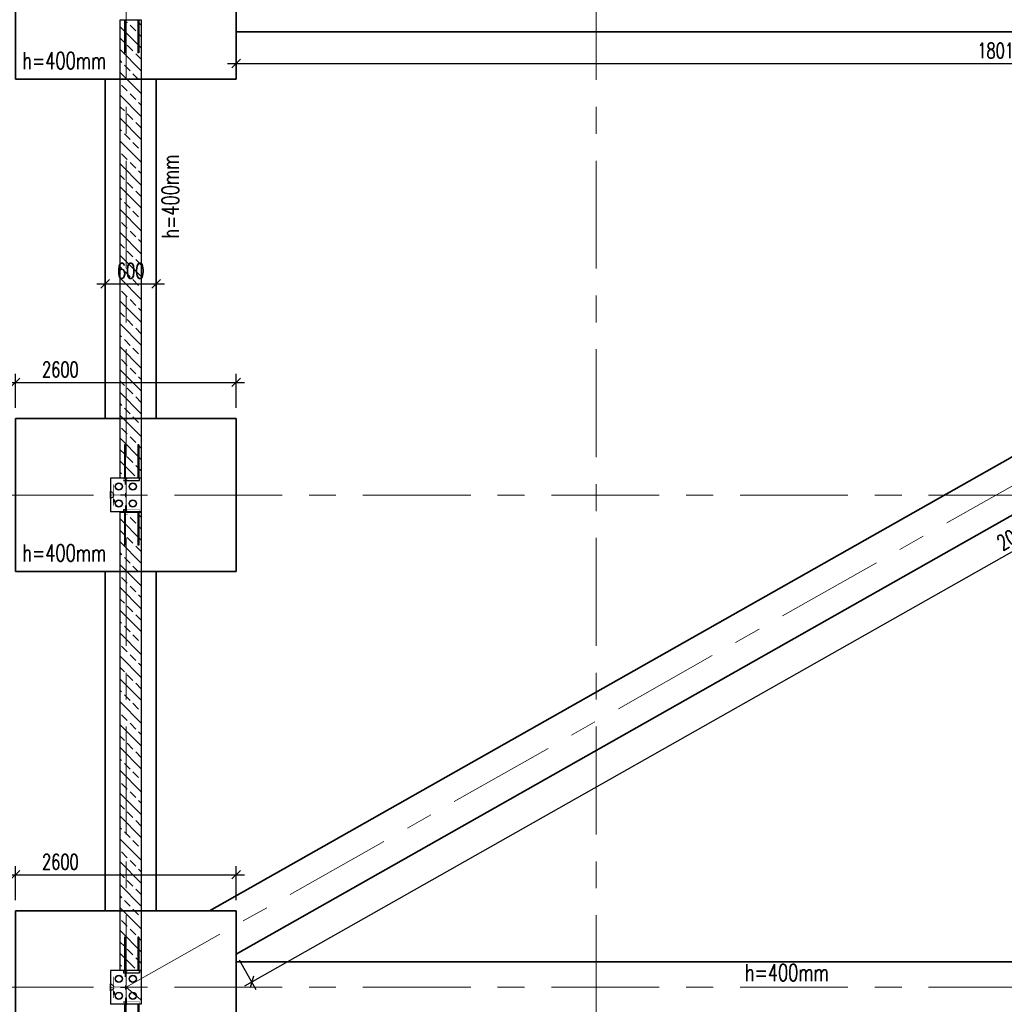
# Model space of a CAD drawing. Header units: millimetres. Extents: x 6071355 to 6728188, y -31956 to 56387.
# Tile 16 of 59: x 6083833 to 6095438, y 16283 to 27883. Entities that reach past the tile are written whole.
import ezdxf

# ---------------------------------------------------------------- set-up
doc = ezdxf.new("R2010")
doc.units = ezdxf.units.MM
doc.header["$MEASUREMENT"] = 0
doc.linetypes.add('DXK_LINE_DOT2', pattern=[3.9198, 1.9599, -1.9599])
doc.linetypes.add('Grid Line', pattern=[2222.5, 1270, -317.5, 317.5, -317.5])
doc.layers.add('A_wymiary', color=7, linetype='Continuous', lineweight=15, true_color=0x848484)
doc.layers.add('BZ_MUR_FUND', color=8, linetype='Continuous')
doc.layers.add('ELEMENTY', color=7, linetype='Continuous')
doc.layers.add('M_ŁAWY', color=3, linetype='Continuous', lineweight=35)
doc.layers.add('Standard 1350-A_01-RZUT PARTERU LUSTRO2_28_Nowe_MODO_A1_osie-1_Nr_pióra__7_Nr_pióra__7_Nr_pióra__7', color=7, linetype='Continuous', lineweight=18)
doc.styles.add('wymiar', font='romans.shx', dxfattribs={"width": 0.7})
doc.dimstyles.new('AB_100mm', dxfattribs={"dimscale": 100, "dimtxt": 1.8, "dimasz": 1, "dimexe": 1, "dimexo": 0, "dimtad": 1, "dimrnd": 1, "dimtxsty": 'wymiar', "dimblk": 'OBLIQUE', "dimcen": 2.5, "dimdle": 1, "dimclrd": 4, "dimclre": 4, "dimclrt": 3, "dimadec": 0, "dimazin": 0, "dimtfac": 1, "dimtix": 1, "dimtmove": 2, "dimatfit": 3, "dimfxl": 3, "dimfxlon": 1, "dimarcsym": 0})

# ---------------------------------------------------------------- blocks, each defined once
blk = doc.blocks.new('Part-86624973-182337 - 1482')
at = {"layer": 'ELEMENTY', "color": 2, "linetype": 'Continuous'}
for p, q in [((39770, 37355), (39770, 37720)), ((39770, 37720), (40170, 37720)), ((40170, 37355), (40170, 37720)), ((39770, 37355), (40170, 37355))]:
    blk.add_line(p, q, dxfattribs=at)
blk = doc.blocks.new('Part-86624973-182338 - 1482')
at = {"layer": 'ELEMENTY', "color": 1, "linetype": 'DXK_LINE_DOT2'}
for p, q in [((40170, 37720), (40160, 37720)), ((40160, 37720), (40160, 37710)), ((40170, 37720), (40170, 37710)), ((40170, 37710), (40160, 37710))]:
    blk.add_line(p, q, dxfattribs=at)
blk = doc.blocks.new('Part-86624973-182315 - 1482')
at = {"layer": 'ELEMENTY', "color": 1, "linetype": 'DXK_LINE_DOT2'}
for p, q in [((34370, 37720), (34360, 37720)), ((34360, 37720), (34360, 37710)), ((34370, 37720), (34370, 37710)), ((34370, 37710), (34360, 37710))]:
    blk.add_line(p, q, dxfattribs=at)
blk = doc.blocks.new('Part-86624973-182314 - 1482')
at = {"layer": 'ELEMENTY', "color": 2, "linetype": 'Continuous'}
for p, q in [((33970, 37355), (33970, 37720)), ((33970, 37720), (34370, 37720)), ((34370, 37355), (34370, 37720)), ((33970, 37355), (34370, 37355))]:
    blk.add_line(p, q, dxfattribs=at)
blk = doc.blocks.new('Part-86624973-182325 - 1482')
at = {"layer": 'ELEMENTY', "color": 1, "linetype": 'DXK_LINE_DOT2'}
for p, q in [((34340, 37565), (34340, 37375)), ((34370, 37565), (34340, 37565)), ((34341, 37376), (34341, 37564)), ((34341, 37564), (34370, 37564)), ((34370, 37564), (34370, 37565)), ((34340, 37375), (34370, 37375)), ((34370, 37376), (34341, 37376)), ((34370, 37375), (34370, 37376))]:
    blk.add_line(p, q, dxfattribs=at)
blk = doc.blocks.new('Part-86624973-182330 - 1482')
at = {"layer": 'ELEMENTY', "color": 1, "linetype": 'DXK_LINE_DOT2'}
for p, q in [((34295, 37543), (34295, 37532)), ((34295, 37543), (34355, 37543)), ((34295, 37532), (34355, 37532)), ((34355, 37543), (34355, 37532))]:
    blk.add_line(p, q, dxfattribs=at)
blk = doc.blocks.new('Part-86624973-182352 - 1482')
at = {"layer": 'ELEMENTY', "color": 2, "linetype": 'Continuous'}
for p, q in [((40155, 37528), (40155, 37547)), ((40155, 37547), (40169, 37547)), ((40169, 37528), (40155, 37528)), ((40170, 37546), (40156, 37546)), ((40156, 37546), (40156, 37529)), ((40156, 37529), (40170, 37529)), ((40170, 37551), (40169, 37551)), ((40169, 37551), (40169, 37547)), ((40169, 37524), (40169, 37528)), ((40170, 37524), (40169, 37524)), ((40170, 37551), (40170, 37546)), ((40170, 37529), (40170, 37524))]:
    blk.add_line(p, q, dxfattribs=at)
blk = doc.blocks.new('Part-86624973-182339 - 1482')
at = {"layer": 'ELEMENTY', "color": 2, "linetype": 'Continuous'}
for radius, start, end in [(43.5, 22.5, 202.5), (40, 337.5, 157.5), (43.5, 202.5, 22.5), (40, 157.5, 337.5)]:
    blk.add_arc((40070, 37455), radius, start, end, dxfattribs=at)
blk = doc.blocks.new('Part-86624973-182319 - 1482')
at = {"layer": 'ELEMENTY', "color": 2, "linetype": 'Continuous'}
for radius, start, end in [(43.5, 22.5, 202.5), (43.5, 202.5, 22.5), (40, 157.5, 337.5), (40, 337.5, 157.5)]:
    blk.add_arc((34070, 37620), radius, start, end, dxfattribs=at)
blk = doc.blocks.new('Part-86624973-182320 - 1482')
at = {"layer": 'ELEMENTY', "color": 1, "linetype": 'DXK_LINE_DOT2'}
for p, q in [((34133, 37712), (34132, 37720)), ((34208, 37720), (34132, 37720)), ((34135, 37712), (34134, 37720)), ((34140, 37712), (34139, 37720)), ((34148, 37712), (34148, 37720)), ((34159, 37712), (34158, 37720)), ((34170, 37712), (34170, 37720)), ((34182, 37712), (34182, 37720)), ((34192, 37712), (34192, 37720)), ((34200, 37712), (34201, 37720)), ((34206, 37712), (34206, 37720)), ((34207, 37712), (34208, 37720)), ((34135, 37705), (34133, 37712)), ((34140, 37697), (34135, 37705)), ((34147, 37690), (34140, 37697)), ((34147, 37690), (34154, 37686)), ((34154, 37686), (34160, 37684)), ((34160, 37684), (34163, 37683)), ((34163, 37545), (34163, 37683)), ((34177, 37683), (34181, 37684)), ((34177, 37545), (34177, 37683)), ((34181, 37684), (34187, 37686)), ((34187, 37686), (34193, 37690)), ((34193, 37690), (34201, 37697)), ((34201, 37697), (34205, 37705)), ((34205, 37705), (34207, 37712)), ((34188, 37545), (34153, 37545)), ((34153, 37545), (34153, 37539)), ((34187, 37539), (34153, 37539)), ((34188, 37539), (34187, 37539)), ((34187, 37539), (34187, 37539)), ((34188, 37545), (34188, 37539))]:
    blk.add_line(p, q, dxfattribs=at)
blk = doc.blocks.new('Part-86624973-182344 - 1482')
at = {"layer": 'ELEMENTY', "color": 1, "linetype": 'DXK_LINE_DOT2'}
for p, q in [((40010, 37720), (39930, 37720)), ((39930, 37715), (39930, 37720)), ((40010, 37715), (40010, 37720)), ((40010, 37715), (39930, 37715))]:
    blk.add_line(p, q, dxfattribs=at)
blk = doc.blocks.new('Part-86624973-182333 - 1482')
at = {"layer": 'ELEMENTY', "color": 2, "linetype": 'Continuous'}
for p, q in [((33970, 37546), (33970, 37551)), ((33970, 37551), (33971, 37551)), ((33984, 37546), (33970, 37546)), ((33970, 37524), (33970, 37529)), ((33970, 37529), (33984, 37529)), ((33971, 37524), (33970, 37524)), ((33971, 37551), (33971, 37547)), ((33971, 37547), (33985, 37547)), ((33985, 37528), (33971, 37528)), ((33971, 37524), (33971, 37528)), ((33984, 37529), (33984, 37546)), ((33985, 37547), (33985, 37528))]:
    blk.add_line(p, q, dxfattribs=at)
blk = doc.blocks.new('Part-86624973-182323 - 1482')
at = {"layer": 'ELEMENTY', "color": 1, "linetype": 'DXK_LINE_DOT2'}
for p, q in [((34295, 37685), (34045, 37685)), ((34045, 37681), (34045, 37685)), ((34295, 37681), (34045, 37681)), ((34295, 37681), (34295, 37685))]:
    blk.add_line(p, q, dxfattribs=at)
blk = doc.blocks.new('Part-86624973-182357 - 1482')
at = {"layer": 'ELEMENTY', "color": 1, "linetype": 'DXK_LINE_DOT2'}
for p, q in [((39845, 37543), (39785, 37543)), ((39785, 37532), (39785, 37543)), ((39845, 37532), (39785, 37532)), ((39845, 37532), (39845, 37543))]:
    blk.add_line(p, q, dxfattribs=at)
blk = doc.blocks.new('Part-86624973-182316 - 1482')
at = {"layer": 'ELEMENTY', "color": 2, "linetype": 'Continuous'}
for radius, start, end in [(43.5, 22.5, 202.5), (40, 337.5, 157.5), (43.5, 202.5, 22.5), (40, 157.5, 337.5)]:
    blk.add_arc((34270, 37455), radius, start, end, dxfattribs=at)
blk = doc.blocks.new('Part-86624973-182342 - 1482')
at = {"layer": 'ELEMENTY', "color": 2, "linetype": 'Continuous'}
for radius, start, end in [(43.5, 22.5, 202.5), (43.5, 202.5, 22.5), (40, 157.5, 337.5), (40, 337.5, 157.5)]:
    blk.add_arc((39870, 37620), radius, start, end, dxfattribs=at)
blk = doc.blocks.new('Part-86624973-182348 - 1482')
at = {"layer": 'ELEMENTY', "color": 1, "linetype": 'DXK_LINE_DOT2'}
for p, q in [((40140, 37565), (40140, 37375)), ((40170, 37565), (40140, 37565)), ((40141, 37376), (40141, 37564)), ((40141, 37564), (40170, 37564)), ((40170, 37564), (40170, 37565)), ((40140, 37375), (40170, 37375)), ((40170, 37376), (40141, 37376)), ((40170, 37375), (40170, 37376))]:
    blk.add_line(p, q, dxfattribs=at)
blk = doc.blocks.new('Part-86624973-182347 - 1482')
at = {"layer": 'ELEMENTY', "color": 2, "linetype": 'Continuous'}
for p, q in [((40025, 37676), (40025, 37680)), ((40025, 37680), (40055, 37680)), ((40025, 37676), (40055, 37676)), ((40055, 37676), (40055, 37680))]:
    blk.add_line(p, q, dxfattribs=at)
blk = doc.blocks.new('Part-86624973-182327 - 1482')
at = {"layer": 'ELEMENTY', "color": 1, "linetype": 'DXK_LINE_DOT2'}
for p, q in [((34000, 37565), (33970, 37565)), ((33970, 37565), (33970, 37564)), ((33970, 37564), (33999, 37564)), ((33999, 37564), (33999, 37376)), ((34000, 37375), (34000, 37565)), ((33999, 37376), (33970, 37376)), ((33970, 37376), (33970, 37375)), ((33970, 37375), (34000, 37375))]:
    blk.add_line(p, q, dxfattribs=at)
blk = doc.blocks.new('Part-86624973-182359 - 1482')
at = {"layer": 'ELEMENTY', "color": 1, "linetype": 'DXK_LINE_DOT2'}
for p, q in [((39845, 37543), (39785, 37543)), ((39785, 37532), (39785, 37543)), ((39845, 37532), (39785, 37532)), ((39845, 37532), (39845, 37543))]:
    blk.add_line(p, q, dxfattribs=at)
blk = doc.blocks.new('Part-86624973-182318 - 1482')
at = {"layer": 'ELEMENTY', "color": 2, "linetype": 'Continuous'}
for radius, start, end in [(43.5, 22.5, 202.5), (43.5, 202.5, 22.5), (40, 157.5, 337.5), (40, 337.5, 157.5)]:
    blk.add_arc((34270, 37620), radius, start, end, dxfattribs=at)
blk = doc.blocks.new('ReinforcementGroup-86624973-182349 - 1482')
at = {"layer": 'ELEMENTY', "color": 1, "linetype": 'Continuous'}
for p, q in [((40170, 37555), (40560, 37555)), ((40170, 37555), (40560, 37555)), ((40170, 37555), (40560, 37555)), ((40170, 37555), (40560, 37555)), ((40170, 37555), (40560, 37555)), ((40170, 37545), (40560, 37545)), ((40170, 37545), (40560, 37545)), ((40170, 37545), (40560, 37545)), ((40170, 37545), (40560, 37545)), ((40170, 37545), (40560, 37545)), ((40560, 37545), (40560, 37555)), ((40560, 37545), (40560, 37555)), ((40560, 37545), (40560, 37555)), ((40560, 37545), (40560, 37555)), ((40560, 37545), (40560, 37555)), ((40170, 37395), (40560, 37395)), ((40170, 37395), (40560, 37395)), ((40170, 37395), (40560, 37395)), ((40170, 37395), (40560, 37395)), ((40170, 37395), (40560, 37395)), ((40170, 37385), (40560, 37385)), ((40170, 37385), (40560, 37385)), ((40170, 37385), (40560, 37385)), ((40170, 37385), (40560, 37385)), ((40170, 37385), (40560, 37385)), ((40560, 37385), (40560, 37395)), ((40560, 37385), (40560, 37395)), ((40560, 37385), (40560, 37395)), ((40560, 37385), (40560, 37395)), ((40560, 37385), (40560, 37395))]:
    blk.add_line(p, q, dxfattribs=at)
blk = doc.blocks.new('ReinforcementGroup-86624973-182328 - 1482')
at = {"layer": 'ELEMENTY', "color": 1, "linetype": 'Continuous'}
for p, q in [((33580, 37545), (33580, 37555)), ((33580, 37555), (33970, 37555)), ((33580, 37545), (33580, 37555)), ((33580, 37555), (33970, 37555)), ((33580, 37545), (33580, 37555)), ((33580, 37555), (33970, 37555)), ((33580, 37545), (33580, 37555)), ((33580, 37555), (33970, 37555)), ((33580, 37545), (33580, 37555)), ((33580, 37555), (33970, 37555)), ((33580, 37545), (33970, 37545)), ((33580, 37545), (33970, 37545)), ((33580, 37545), (33970, 37545)), ((33580, 37545), (33970, 37545)), ((33580, 37545), (33970, 37545)), ((33580, 37385), (33580, 37395)), ((33580, 37395), (33970, 37395)), ((33580, 37385), (33580, 37395)), ((33580, 37395), (33970, 37395)), ((33580, 37385), (33580, 37395)), ((33580, 37395), (33970, 37395)), ((33580, 37385), (33580, 37395)), ((33580, 37395), (33970, 37395)), ((33580, 37385), (33580, 37395)), ((33580, 37395), (33970, 37395)), ((33580, 37385), (33970, 37385)), ((33580, 37385), (33970, 37385)), ((33580, 37385), (33970, 37385)), ((33580, 37385), (33970, 37385)), ((33580, 37385), (33970, 37385))]:
    blk.add_line(p, q, dxfattribs=at)
blk = doc.blocks.new('Part-86624973-182341 - 1482')
at = {"layer": 'ELEMENTY', "color": 2, "linetype": 'Continuous'}
for radius, start, end in [(43.5, 22.5, 202.5), (43.5, 202.5, 22.5), (40, 157.5, 337.5), (40, 337.5, 157.5)]:
    blk.add_arc((40070, 37620), radius, start, end, dxfattribs=at)
blk = doc.blocks.new('Part-86624973-182334 - 1482')
at = {"layer": 'ELEMENTY', "color": 1, "linetype": 'DXK_LINE_DOT2'}
for p, q in [((34045, 37543), (33985, 37543)), ((33985, 37532), (33985, 37543)), ((34045, 37532), (33985, 37532)), ((34045, 37532), (34045, 37543))]:
    blk.add_line(p, q, dxfattribs=at)
blk = doc.blocks.new('Part-86624973-182355 - 1482')
at = {"layer": 'ELEMENTY', "color": 1, "linetype": 'DXK_LINE_DOT2'}
for p, q in [((40095, 37543), (40095, 37532)), ((40095, 37543), (40155, 37543)), ((40095, 37532), (40155, 37532)), ((40155, 37543), (40155, 37532))]:
    blk.add_line(p, q, dxfattribs=at)
blk = doc.blocks.new('Part-86624973-182331 - 1482')
at = {"layer": 'ELEMENTY', "color": 1, "linetype": 'DXK_LINE_DOT2'}
for p, q in [((34295, 37543), (34295, 37532)), ((34295, 37543), (34355, 37543)), ((34295, 37532), (34355, 37532)), ((34355, 37543), (34355, 37532))]:
    blk.add_line(p, q, dxfattribs=at)
blk = doc.blocks.new('ReinforcementGroup-86624973-182351 - 1482')
at = {"layer": 'ELEMENTY', "color": 1, "linetype": 'Continuous'}
for p, q in [((39380, 37545), (39380, 37555)), ((39380, 37555), (39770, 37555)), ((39380, 37545), (39380, 37555)), ((39380, 37555), (39770, 37555)), ((39380, 37545), (39380, 37555)), ((39380, 37555), (39770, 37555)), ((39380, 37545), (39380, 37555)), ((39380, 37555), (39770, 37555)), ((39380, 37545), (39380, 37555)), ((39380, 37555), (39770, 37555)), ((39380, 37545), (39770, 37545)), ((39380, 37545), (39770, 37545)), ((39380, 37545), (39770, 37545)), ((39380, 37545), (39770, 37545)), ((39380, 37545), (39770, 37545)), ((39380, 37385), (39380, 37395)), ((39380, 37395), (39770, 37395)), ((39380, 37385), (39380, 37395)), ((39380, 37395), (39770, 37395)), ((39380, 37385), (39380, 37395)), ((39380, 37395), (39770, 37395)), ((39380, 37385), (39380, 37395)), ((39380, 37395), (39770, 37395)), ((39380, 37385), (39380, 37395)), ((39380, 37395), (39770, 37395)), ((39380, 37385), (39770, 37385)), ((39380, 37385), (39770, 37385)), ((39380, 37385), (39770, 37385)), ((39380, 37385), (39770, 37385)), ((39380, 37385), (39770, 37385))]:
    blk.add_line(p, q, dxfattribs=at)
blk = doc.blocks.new('ReinforcementGroup-86624973-182303 - 1482')
at = {"layer": 'ELEMENTY', "color": 1, "linetype": 'Continuous'}
for p, q in [((28570, 37555), (28960, 37555)), ((28570, 37555), (28960, 37555)), ((28570, 37555), (28960, 37555)), ((28570, 37555), (28960, 37555)), ((28570, 37555), (28960, 37555)), ((28570, 37545), (28960, 37545)), ((28570, 37545), (28960, 37545)), ((28570, 37545), (28960, 37545)), ((28570, 37545), (28960, 37545)), ((28570, 37545), (28960, 37545)), ((28960, 37545), (28960, 37555)), ((28960, 37545), (28960, 37555)), ((28960, 37545), (28960, 37555)), ((28960, 37545), (28960, 37555)), ((28960, 37545), (28960, 37555)), ((28570, 37395), (28960, 37395)), ((28570, 37395), (28960, 37395)), ((28570, 37395), (28960, 37395)), ((28570, 37395), (28960, 37395)), ((28570, 37395), (28960, 37395)), ((28570, 37385), (28960, 37385)), ((28570, 37385), (28960, 37385)), ((28570, 37385), (28960, 37385)), ((28570, 37385), (28960, 37385)), ((28570, 37385), (28960, 37385)), ((28960, 37385), (28960, 37395)), ((28960, 37385), (28960, 37395)), ((28960, 37385), (28960, 37395)), ((28960, 37385), (28960, 37395)), ((28960, 37385), (28960, 37395))]:
    blk.add_line(p, q, dxfattribs=at)
blk = doc.blocks.new('Part-86624973-182343 - 1482')
at = {"layer": 'ELEMENTY', "color": 1, "linetype": 'DXK_LINE_DOT2'}
for p, q in [((39933, 37712), (39932, 37720)), ((40008, 37720), (39932, 37720)), ((39935, 37712), (39934, 37720)), ((39940, 37712), (39939, 37720)), ((39948, 37712), (39948, 37720)), ((39959, 37712), (39958, 37720)), ((39970, 37712), (39970, 37720)), ((39982, 37712), (39982, 37720)), ((39992, 37712), (39992, 37720)), ((40000, 37712), (40001, 37720)), ((40006, 37712), (40006, 37720)), ((40007, 37712), (40008, 37720)), ((39935, 37705), (39933, 37712)), ((39940, 37697), (39935, 37705)), ((39947, 37690), (39940, 37697)), ((39947, 37690), (39954, 37686)), ((39954, 37686), (39960, 37684)), ((39960, 37684), (39963, 37683)), ((39963, 37545), (39963, 37683)), ((39977, 37683), (39981, 37684)), ((39977, 37545), (39977, 37683)), ((39981, 37684), (39987, 37686)), ((39987, 37686), (39993, 37690)), ((39993, 37690), (40001, 37697)), ((40001, 37697), (40005, 37705)), ((40005, 37705), (40007, 37712)), ((39988, 37545), (39953, 37545)), ((39953, 37545), (39953, 37539)), ((39987, 37539), (39953, 37539)), ((39988, 37539), (39987, 37539)), ((39987, 37539), (39987, 37539)), ((39988, 37545), (39988, 37539))]:
    blk.add_line(p, q, dxfattribs=at)
blk = doc.blocks.new('Part-86624973-182335 - 1482')
at = {"layer": 'ELEMENTY', "color": 1, "linetype": 'DXK_LINE_DOT2'}
for p, q in [((34045, 37543), (33985, 37543)), ((33985, 37532), (33985, 37543)), ((34045, 37532), (33985, 37532)), ((34045, 37532), (34045, 37543))]:
    blk.add_line(p, q, dxfattribs=at)
blk = doc.blocks.new('Part-86624973-182317 - 1482')
at = {"layer": 'ELEMENTY', "color": 2, "linetype": 'Continuous'}
for radius, start, end in [(43.5, 22.5, 202.5), (40, 337.5, 157.5), (43.5, 202.5, 22.5), (40, 157.5, 337.5)]:
    blk.add_arc((34070, 37455), radius, start, end, dxfattribs=at)
blk = doc.blocks.new('Part-86624973-182321 - 1482')
at = {"layer": 'ELEMENTY', "color": 1, "linetype": 'DXK_LINE_DOT2'}
for p, q in [((34210, 37720), (34130, 37720)), ((34130, 37715), (34130, 37720)), ((34210, 37715), (34210, 37720)), ((34210, 37715), (34130, 37715))]:
    blk.add_line(p, q, dxfattribs=at)
blk = doc.blocks.new('Part-86624973-182322 - 1482')
at = {"layer": 'ELEMENTY', "color": 1, "linetype": 'DXK_LINE_DOT2'}
for p, q in [((34168, 37685), (34168, 37715)), ((34168, 37715), (34172, 37715)), ((34168, 37685), (34172, 37685)), ((34172, 37685), (34172, 37715))]:
    blk.add_line(p, q, dxfattribs=at)
blk = doc.blocks.new('Part-86624973-182324 - 1482')
at = {"layer": 'ELEMENTY', "color": 2, "linetype": 'Continuous'}
for p, q in [((34225, 37676), (34225, 37680)), ((34225, 37680), (34255, 37680)), ((34225, 37676), (34255, 37676)), ((34255, 37676), (34255, 37680))]:
    blk.add_line(p, q, dxfattribs=at)
blk = doc.blocks.new('ReinforcementGroup-86624973-182326 - 1482')
at = {"layer": 'ELEMENTY', "color": 1, "linetype": 'Continuous'}
for p, q in [((34370, 37555), (34760, 37555)), ((34370, 37555), (34760, 37555)), ((34370, 37555), (34760, 37555)), ((34370, 37555), (34760, 37555)), ((34370, 37555), (34760, 37555)), ((34370, 37545), (34760, 37545)), ((34370, 37545), (34760, 37545)), ((34370, 37545), (34760, 37545)), ((34370, 37545), (34760, 37545)), ((34370, 37545), (34760, 37545)), ((34760, 37545), (34760, 37555)), ((34760, 37545), (34760, 37555)), ((34760, 37545), (34760, 37555)), ((34760, 37545), (34760, 37555)), ((34760, 37545), (34760, 37555)), ((34370, 37395), (34760, 37395)), ((34370, 37395), (34760, 37395)), ((34370, 37395), (34760, 37395)), ((34370, 37395), (34760, 37395)), ((34370, 37395), (34760, 37395)), ((34370, 37385), (34760, 37385)), ((34370, 37385), (34760, 37385)), ((34370, 37385), (34760, 37385)), ((34370, 37385), (34760, 37385)), ((34370, 37385), (34760, 37385)), ((34760, 37385), (34760, 37395)), ((34760, 37385), (34760, 37395)), ((34760, 37385), (34760, 37395)), ((34760, 37385), (34760, 37395)), ((34760, 37385), (34760, 37395))]:
    blk.add_line(p, q, dxfattribs=at)
blk = doc.blocks.new('Part-86624973-182329 - 1482')
at = {"layer": 'ELEMENTY', "color": 2, "linetype": 'Continuous'}
for p, q in [((34355, 37528), (34355, 37547)), ((34355, 37547), (34369, 37547)), ((34369, 37528), (34355, 37528)), ((34370, 37546), (34356, 37546)), ((34356, 37546), (34356, 37529)), ((34356, 37529), (34370, 37529)), ((34370, 37551), (34369, 37551)), ((34369, 37551), (34369, 37547)), ((34369, 37524), (34369, 37528)), ((34370, 37524), (34369, 37524)), ((34370, 37551), (34370, 37546)), ((34370, 37529), (34370, 37524))]:
    blk.add_line(p, q, dxfattribs=at)
blk = doc.blocks.new('Part-86624973-182332 - 1482')
at = {"layer": 'ELEMENTY', "color": 1, "linetype": 'DXK_LINE_DOT2'}
for p, q in [((34295, 37543), (34295, 37532)), ((34295, 37543), (34355, 37543)), ((34295, 37532), (34355, 37532)), ((34355, 37543), (34355, 37532))]:
    blk.add_line(p, q, dxfattribs=at)
blk = doc.blocks.new('Part-86624973-182336 - 1482')
at = {"layer": 'ELEMENTY', "color": 1, "linetype": 'DXK_LINE_DOT2'}
for p, q in [((34045, 37543), (33985, 37543)), ((33985, 37532), (33985, 37543)), ((34045, 37532), (33985, 37532)), ((34045, 37532), (34045, 37543))]:
    blk.add_line(p, q, dxfattribs=at)
blk = doc.blocks.new('Part-86624973-182340 - 1482')
at = {"layer": 'ELEMENTY', "color": 2, "linetype": 'Continuous'}
for radius, start, end in [(43.5, 22.5, 202.5), (40, 337.5, 157.5), (43.5, 202.5, 22.5), (40, 157.5, 337.5)]:
    blk.add_arc((39870, 37455), radius, start, end, dxfattribs=at)
blk = doc.blocks.new('Part-86624973-182345 - 1482')
at = {"layer": 'ELEMENTY', "color": 1, "linetype": 'DXK_LINE_DOT2'}
for p, q in [((39968, 37685), (39968, 37715)), ((39968, 37715), (39972, 37715)), ((39968, 37685), (39972, 37685)), ((39972, 37685), (39972, 37715))]:
    blk.add_line(p, q, dxfattribs=at)
blk = doc.blocks.new('Part-86624973-182346 - 1482')
at = {"layer": 'ELEMENTY', "color": 1, "linetype": 'DXK_LINE_DOT2'}
for p, q in [((40095, 37685), (39845, 37685)), ((39845, 37681), (39845, 37685)), ((40095, 37681), (39845, 37681)), ((40095, 37681), (40095, 37685))]:
    blk.add_line(p, q, dxfattribs=at)
blk = doc.blocks.new('Part-86624973-182350 - 1482')
at = {"layer": 'ELEMENTY', "color": 1, "linetype": 'DXK_LINE_DOT2'}
for p, q in [((39800, 37565), (39770, 37565)), ((39770, 37565), (39770, 37564)), ((39770, 37564), (39799, 37564)), ((39799, 37564), (39799, 37376)), ((39800, 37375), (39800, 37565)), ((39799, 37376), (39770, 37376)), ((39770, 37376), (39770, 37375)), ((39770, 37375), (39800, 37375))]:
    blk.add_line(p, q, dxfattribs=at)
blk = doc.blocks.new('Part-86624973-182353 - 1482')
at = {"layer": 'ELEMENTY', "color": 1, "linetype": 'DXK_LINE_DOT2'}
for p, q in [((40095, 37543), (40095, 37532)), ((40095, 37543), (40155, 37543)), ((40095, 37532), (40155, 37532)), ((40155, 37543), (40155, 37532))]:
    blk.add_line(p, q, dxfattribs=at)
blk = doc.blocks.new('Part-86624973-182354 - 1482')
at = {"layer": 'ELEMENTY', "color": 1, "linetype": 'DXK_LINE_DOT2'}
for p, q in [((40095, 37543), (40095, 37532)), ((40095, 37543), (40155, 37543)), ((40095, 37532), (40155, 37532)), ((40155, 37543), (40155, 37532))]:
    blk.add_line(p, q, dxfattribs=at)
blk = doc.blocks.new('Part-86624973-182356 - 1482')
at = {"layer": 'ELEMENTY', "color": 2, "linetype": 'Continuous'}
for p, q in [((39770, 37546), (39770, 37551)), ((39770, 37551), (39771, 37551)), ((39784, 37546), (39770, 37546)), ((39770, 37524), (39770, 37529)), ((39770, 37529), (39784, 37529)), ((39771, 37524), (39770, 37524)), ((39771, 37551), (39771, 37547)), ((39771, 37547), (39785, 37547)), ((39785, 37528), (39771, 37528)), ((39771, 37524), (39771, 37528)), ((39784, 37529), (39784, 37546)), ((39785, 37547), (39785, 37528))]:
    blk.add_line(p, q, dxfattribs=at)
blk = doc.blocks.new('Part-86624973-182358 - 1482')
at = {"layer": 'ELEMENTY', "color": 1, "linetype": 'DXK_LINE_DOT2'}
for p, q in [((39845, 37543), (39785, 37543)), ((39785, 37532), (39785, 37543)), ((39845, 37532), (39785, 37532)), ((39845, 37532), (39845, 37543))]:
    blk.add_line(p, q, dxfattribs=at)
blk = doc.blocks.new('_Oblique')
at = {"color": 0, "linetype": 'ByBlock', "lineweight": -2}
blk.add_line((-0.5, -0.5), (0.5, 0.5), dxfattribs=at)
blk = doc.blocks.new('*D12764')
at = {"layer": 'A_wymiary', "color": 4, "lineweight": -2}
for p, q in [((6082061, 51768), (6081661, 51768)), ((6081761, -27544), (6081761, 51868)), ((6082061, -27444), (6081661, -27444))]:
    blk.add_line(p, q, dxfattribs=at)
at = {"layer": 'Defpoints', "color": 0}
for p in [(6081761, 51768), (6084034, 51768), (6084841, -27444)]:
    blk.add_point(p, dxfattribs=at)
at = {"layer": 'A_wymiary', "color": 4, "lineweight": -2, "xscale": 100, "yscale": 100, "zscale": 100}
for p, rotation in [((6081761, 51768), 90), ((6081761, -27444), 270)]:
    blk.add_blockref('_Oblique', p, dxfattribs=dict(at, rotation=rotation))
at = {"layer": 'A_wymiary', "color": 3, "insert": (6081609, 12162), "char_height": 180, "attachment_point": 5, "rotation": 90, "style": 'wymiar'}
blk.add_mtext('79212', dxfattribs=at)
blk = doc.blocks.new('*D12782')
at = {"layer": 'A_wymiary', "color": 4, "lineweight": -2}
for p, q in [((6083784, 17510), (6083784, 17910)), ((6086384, 17510), (6086384, 17910)), ((6083684, 17810), (6086484, 17810))]:
    blk.add_line(p, q, dxfattribs=at)
at = {"layer": 'Defpoints', "color": 0}
for p in [(6086384, 17810), (6083784, 17383), (6086384, 17383)]:
    blk.add_point(p, dxfattribs=at)
at = {"layer": 'A_wymiary', "color": 4, "lineweight": -2, "xscale": 100, "yscale": 100, "zscale": 100, "rotation": 180}
blk.add_blockref('_Oblique', (6083784, 17810), dxfattribs=at)
at = {"layer": 'A_wymiary', "color": 4, "lineweight": -2, "xscale": 100, "yscale": 100, "zscale": 100}
blk.add_blockref('_Oblique', (6086384, 17810), dxfattribs=at)
at = {"layer": 'A_wymiary', "color": 3, "insert": (6084312, 17962), "char_height": 180, "attachment_point": 5, "style": 'wymiar'}
blk.add_mtext('2600', dxfattribs=at)
blk = doc.blocks.new('*D12784')
at = {"layer": 'A_wymiary', "color": 4, "lineweight": -2}
for p, q in [((6083784, 23310), (6083784, 23710)), ((6086384, 23310), (6086384, 23710)), ((6083684, 23610), (6086484, 23610))]:
    blk.add_line(p, q, dxfattribs=at)
at = {"layer": 'Defpoints', "color": 0}
for p in [(6086384, 23610), (6083784, 23183), (6086384, 23183)]:
    blk.add_point(p, dxfattribs=at)
at = {"layer": 'A_wymiary', "color": 4, "lineweight": -2, "xscale": 100, "yscale": 100, "zscale": 100, "rotation": 180}
blk.add_blockref('_Oblique', (6083784, 23610), dxfattribs=at)
at = {"layer": 'A_wymiary', "color": 4, "lineweight": -2, "xscale": 100, "yscale": 100, "zscale": 100}
blk.add_blockref('_Oblique', (6086384, 23610), dxfattribs=at)
at = {"layer": 'A_wymiary', "color": 3, "insert": (6084312, 23762), "char_height": 180, "attachment_point": 5, "style": 'wymiar'}
blk.add_mtext('2600', dxfattribs=at)
blk = doc.blocks.new('*D12796')
at = {"layer": 'A_wymiary', "color": 4, "lineweight": -2}
for p, q in [((6084841, 24895), (6084841, 24671)), ((6085441, 24895), (6085441, 24671)), ((6084741, 24771), (6085541, 24771))]:
    blk.add_line(p, q, dxfattribs=at)
at = {"layer": 'Defpoints', "color": 0}
for p in [(6084841, 24895), (6085441, 24895), (6085441, 24771)]:
    blk.add_point(p, dxfattribs=at)
at = {"layer": 'A_wymiary', "color": 4, "lineweight": -2, "xscale": 100, "yscale": 100, "zscale": 100, "rotation": 180}
blk.add_blockref('_Oblique', (6084841, 24771), dxfattribs=at)
at = {"layer": 'A_wymiary', "color": 4, "lineweight": -2, "xscale": 100, "yscale": 100, "zscale": 100}
blk.add_blockref('_Oblique', (6085441, 24771), dxfattribs=at)
at = {"layer": 'A_wymiary', "color": 3, "insert": (6085141, 24924), "char_height": 180, "attachment_point": 5, "style": 'wymiar'}
blk.add_mtext('600', dxfattribs=at)
blk = doc.blocks.new('*D12880')
at = {"layer": 'A_wymiary', "color": 4, "lineweight": -2}
for p, q in [((6085894, 38475), (6085697, 38127)), ((6085659, 38263), (6104162, 27799)), ((6104222, 28109), (6104025, 27761))]:
    blk.add_line(p, q, dxfattribs=at)
at = {"layer": 'Defpoints', "color": 0}
for p in [(6086068, 38783), (6104396, 28417), (6104075, 27848)]:
    blk.add_point(p, dxfattribs=at)
at = {"layer": 'A_wymiary', "color": 4, "lineweight": -2, "xscale": 100, "yscale": 100, "zscale": 100}
for p, rotation in [((6085747, 38214), 150.5084647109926), ((6104075, 27848), 330.5084647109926)]:
    blk.add_blockref('_Oblique', p, dxfattribs=dict(at, rotation=rotation))
at = {"layer": 'A_wymiary', "color": 3, "insert": (6094986, 33164), "char_height": 180, "attachment_point": 5, "rotation": 330.5085, "style": 'wymiar'}
blk.add_mtext('21056', dxfattribs=at)
blk = doc.blocks.new('*D12881')
at = {"layer": 'A_wymiary', "color": 4, "lineweight": -2}
for p, q in [((6104651, 27117), (6104848, 26769)), ((6104886, 26906), (6086481, 16496)), ((6086421, 16807), (6086618, 16458))]:
    blk.add_line(p, q, dxfattribs=at)
at = {"layer": 'Defpoints', "color": 0}
for p in [(6104614, 27183), (6086384, 16872), (6086569, 16546)]:
    blk.add_point(p, dxfattribs=at)
at = {"layer": 'A_wymiary', "color": 4, "lineweight": -2, "xscale": 100, "yscale": 100, "zscale": 100}
for p, rotation in [((6104799, 26856), 29.49153528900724), ((6086569, 16546), 209.4915352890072)]:
    blk.add_blockref('_Oblique', p, dxfattribs=dict(at, rotation=rotation))
at = {"layer": 'A_wymiary', "color": 3, "insert": (6095609, 21834), "char_height": 180, "attachment_point": 5, "rotation": 29.4915, "style": 'wymiar'}
blk.add_mtext('20944', dxfattribs=at)
blk = doc.blocks.new('*D12895')
at = {"layer": 'A_wymiary', "color": 4, "lineweight": -2}
for p, q in [((6086384, 27666), (6086384, 27266)), ((6104396, 27666), (6104396, 27266)), ((6086284, 27366), (6104496, 27366))]:
    blk.add_line(p, q, dxfattribs=at)
at = {"layer": 'Defpoints', "color": 0}
for p in [(6086384, 27741), (6104396, 27749), (6104396, 27366)]:
    blk.add_point(p, dxfattribs=at)
at = {"layer": 'A_wymiary', "color": 4, "lineweight": -2, "xscale": 100, "yscale": 100, "zscale": 100, "rotation": 180}
blk.add_blockref('_Oblique', (6086384, 27366), dxfattribs=at)
at = {"layer": 'A_wymiary', "color": 4, "lineweight": -2, "xscale": 100, "yscale": 100, "zscale": 100}
blk.add_blockref('_Oblique', (6104396, 27366), dxfattribs=at)
at = {"layer": 'A_wymiary', "color": 3, "insert": (6095390, 27519), "char_height": 180, "attachment_point": 5, "style": 'wymiar'}
blk.add_mtext('18013', dxfattribs=at)

msp = doc.modelspace()

# ---------------------------------------------------------------- hatches: boundary and pattern name
at = {"layer": 'BZ_MUR_FUND', "transparency": 33554687}
h = msp.add_hatch(dxfattribs=at)
h.set_pattern_fill('ANSI33', color=256, scale=30, angle=270, style=0)
h.set_pattern_definition([(315, (6183804.4, 19533.36), (134.70384, 134.70384), []), (315, (6183804.4, 19398.66), (134.70384, 134.70384), [95.25, -47.625])])
h.paths.add_polyline_path([(6085016.364, 22507.805), (6085016.364, 27857.805), (6085266.364, 27857.805), (6085266.364, 22507.805)])
h = msp.add_hatch(dxfattribs=at)
h.set_pattern_fill('ANSI33', color=256, scale=30, angle=270, style=0)
h.set_pattern_definition([(315, (6183804.4, 13733.36), (134.70384, 134.70384), []), (315, (6183804.4, 13598.66), (134.70384, 134.70384), [95.25, -47.625])])
h.paths.add_polyline_path([(6085016.364, 16707.805), (6085016.364, 22057.805), (6085266.364, 22057.805), (6085266.364, 16707.805)])

# ---------------------------------------------------------------- linework, layer by layer
for points in [[(6085266.364, 27882.805), (6085266.364, 22482.805), (6085016.364, 22482.805), (6085016.364, 27882.805)], [(6085266.364, 22082.805), (6085266.364, 16682.805), (6085016.364, 16682.805), (6085016.364, 22082.805)]]:
    msp.add_lwpolyline(points, close=True, dxfattribs=at)
at = {"layer": 'M_ŁAWY', "color": 4}
for p, q in [((6086068.217, 17382.805), (6104396.364, 27748.798)), ((6086383.864, 27740.508), (6104396.364, 27740.508)), ((6084841.357, 23182.805), (6084841.357, 27182.805)), ((6085441.364, 23182.805), (6085441.364, 27182.805)), ((6086383.864, 16872.013), (6104614.412, 27182.805)), ((6084841.357, 17382.805), (6084841.357, 21382.805)), ((6085441.364, 17382.805), (6085441.364, 21382.805)), ((6104396.364, 16782.862), (6086383.864, 16782.862))]:
    msp.add_line(p, q, dxfattribs=at)
for points in [[(6086383.864, 28982.805), (6083783.864, 28982.805), (6083783.864, 27182.805), (6086383.864, 27182.805), (6086383.864, 28982.805)], [(6086383.864, 23182.805), (6083783.864, 23182.805), (6083783.864, 21382.805), (6086383.864, 21382.805), (6086383.864, 23182.805)], [(6086383.864, 17382.805), (6083783.864, 17382.805), (6083783.864, 15582.805), (6086383.864, 15582.805), (6086383.864, 17382.805)]]:
    msp.add_lwpolyline(points, dxfattribs=at)
at = {"layer": 'Standard 1350-A_01-RZUT PARTERU LUSTRO2_28_Nowe_MODO_A1_osie-1_Nr_pióra__7_Nr_pióra__7_Nr_pióra__7', "color": 7, "linetype": 'Grid Line', "lineweight": 18}
for p, q in [((6085086.364, 55114.428), (6085086.364, -31556.201)), ((6090626.364, 55114.428), (6090626.364, -31556.201)), ((6085086.364, 16482.834), (6105596.364, 28082.834)), ((6124708.5, 22282.834), (6079489.176, 22282.834)), ((6124708.5, 16482.834), (6079489.176, 16482.834)), ((6105596.364, -917.166), (6085086.364, 16482.834))]:
    msp.add_line(p, q, dxfattribs=at)

# ---------------------------------------------------------------- block references
at = {"xscale": -1, "rotation": 89.99999999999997}
for name in ['ReinforcementGroup-86624973-182303 - 1482', 'ReinforcementGroup-86624973-182328 - 1482', 'Part-86624973-182314 - 1482', 'Part-86624973-182323 - 1482', 'Part-86624973-182319 - 1482', 'Part-86624973-182327 - 1482', 'Part-86624973-182333 - 1482', 'Part-86624973-182334 - 1482', 'Part-86624973-182335 - 1482', 'Part-86624973-182336 - 1482', 'Part-86624973-182317 - 1482', 'Part-86624973-182321 - 1482', 'Part-86624973-182320 - 1482', 'Part-86624973-182322 - 1482', 'Part-86624973-182324 - 1482', 'Part-86624973-182318 - 1482', 'Part-86624973-182316 - 1482', 'Part-86624973-182315 - 1482', 'Part-86624973-182325 - 1482', 'ReinforcementGroup-86624973-182326 - 1482', 'Part-86624973-182329 - 1482', 'Part-86624973-182330 - 1482', 'Part-86624973-182331 - 1482', 'Part-86624973-182332 - 1482', 'ReinforcementGroup-86624973-182351 - 1482', 'Part-86624973-182337 - 1482', 'Part-86624973-182346 - 1482', 'Part-86624973-182342 - 1482', 'Part-86624973-182350 - 1482', 'Part-86624973-182356 - 1482', 'Part-86624973-182357 - 1482', 'Part-86624973-182359 - 1482', 'Part-86624973-182358 - 1482', 'Part-86624973-182340 - 1482', 'Part-86624973-182344 - 1482', 'Part-86624973-182343 - 1482', 'Part-86624973-182345 - 1482', 'Part-86624973-182347 - 1482', 'Part-86624973-182341 - 1482', 'Part-86624973-182339 - 1482', 'Part-86624973-182338 - 1482', 'Part-86624973-182348 - 1482', 'ReinforcementGroup-86624973-182349 - 1482', 'Part-86624973-182352 - 1482', 'Part-86624973-182355 - 1482', 'Part-86624973-182353 - 1482', 'Part-86624973-182354 - 1482']:
    msp.add_blockref(name, (6122621.38, 56452.981), dxfattribs=at)

# ---------------------------------------------------------------- texts
at = {"layer": 'A_wymiary', "color": 3, "style": 'wymiar', "width": 0.7}
for p in [(6083864.087, 27300.881), (6083864.087, 21500.881), (6092380.627, 16557.068)]:
    msp.add_text('h=400mm', height=200, dxfattribs=at).set_placement(p)
msp.add_text('h=400mm', height=200, rotation=90, dxfattribs=at).set_placement((6085709.664, 25304.018))

# ---------------------------------------------------------------- dimensions: what is measured, and where the dimension line sits
at = {"layer": 'A_wymiary'}
dim = msp.add_linear_dim(base=(6081761.199, 51767.834), p1=(6084841.357, -27443.748), p2=(6084033.942, 51767.834), angle=90, dimstyle='AB_100mm', override={"dimpost": '', "dimtxsty": 'wymiar'}, dxfattribs=at)
dim.commit()
dim.dimension.update_dxf_attribs({"geometry": '*D12764', "text_midpoint": (6081608.699, 12162.043)})
for p1, p2, distance, picture, middle in [((6086068.317, 38782.805), (6104396.364, 28416.869), -653.695, '*D12880', (6094985.605, 33163.583)), ((6104614.412, 27182.805), (6086383.864, 16872.013), 375.111, '*D12881', (6095608.728, 21833.642))]:
    dim = msp.add_aligned_dim(p1=p1, p2=p2, distance=distance, dimstyle='AB_100mm', dxfattribs=at)
    dim.commit()
    dim.dimension.update_dxf_attribs({"geometry": picture, "text_midpoint": middle})
for base, p1, p2, picture, middle in [((6104396.364, 27366.459), (6086383.864, 27740.508), (6104396.364, 27748.798), '*D12895', (6095390.114, 27518.959)), ((6085441.364, 24771.133), (6084841.357, 24895.213), (6085441.364, 24895.213), '*D12796', (6085141.361, 24923.633))]:
    dim = msp.add_linear_dim(base=base, p1=p1, p2=p2, dimstyle='AB_100mm', dxfattribs=at)
    dim.commit()
    dim.dimension.update_dxf_attribs({"geometry": picture, "text_midpoint": middle})
for base, p1, p2, picture, middle in [((6086383.864, 23609.917), (6083783.864, 23182.805), (6086383.864, 23182.805), '*D12784', (6084311.671, 23762.417)), ((6086383.864, 17809.917), (6083783.864, 17382.805), (6086383.864, 17382.805), '*D12782', (6084311.671, 17962.417))]:
    dim = msp.add_linear_dim(base=base, p1=p1, p2=p2, dimstyle='AB_100mm', dxfattribs=at)
    dim.commit()
    dim.dimension.update_dxf_attribs({"geometry": picture, "text_midpoint": middle, "dimtype": 160})

doc.saveas('drawing.dxf')
